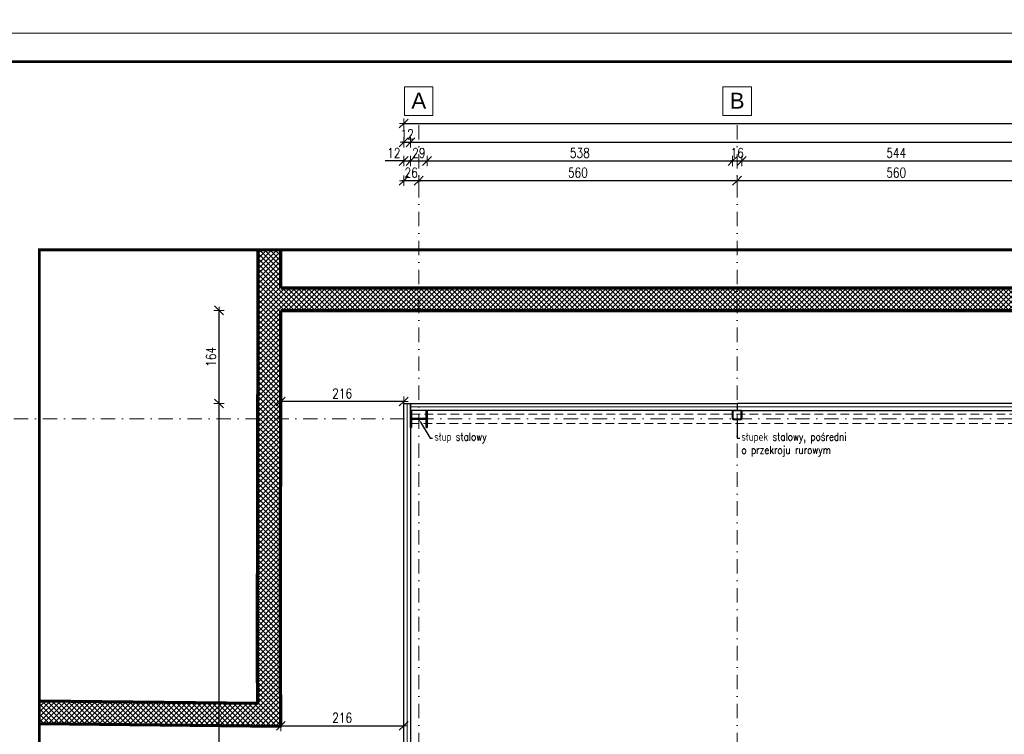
# Model space of a CAD drawing. Header units: millimetres. Extents: x 16720 to 74016, y 25810 to 81213.
# Tile 134 of 256: x 31645 to 33377, y 32102 to 33360. Entities that reach past the tile are written whole.
import ezdxf
from ezdxf import colors
from ezdxf.entities.mleader import LeaderData, LeaderLine
from ezdxf.math import Vec2, Vec3

# ---------------------------------------------------------------- set-up
doc = ezdxf.new("R2010")
doc.units = ezdxf.units.MM
doc.linetypes.add('DASHDOTX2', pattern=[50.8, 25.4, -12.7, 0, -12.7])
doc.linetypes.add('HIDDENX2', pattern=[19.05, 12.7, -6.35])
for name, color, linetype, lineweight in [('1', 7, 'Continuous', 9), ('_GRUBE', 7, 'Continuous', 40), ('_HATCH', 157, 'Continuous', 5), ('_IZOLACJA TERM.', 94, 'BATTING', 9), ('_OPISY', 110, 'Continuous', 9), ('_OŚ', 165, 'DASHDOTX2', 9), ('_PRZERYWANE', 252, 'HIDDENX2', 9), ('_PŁYTA WARSTWOWA', 70, 'Continuous', 25), ('_RAMKA', 212, 'Continuous', 9), ('_STAL', 113, 'Continuous', 35), ('_WYMIAR', 151, 'Continuous', 9)]:
    doc.layers.add(name, color=color, linetype=linetype, lineweight=lineweight)
doc.styles.add('ROMANS', font='romans.shx', dxfattribs={"width": 0.8, "height": 17})
doc.styles.get("Standard").update_dxf_attribs({"font": 'arial.ttf'})
doc.linetypes.add('BATTING', pattern='A,0.00254,-2.54,[134,ltypeshp.shx,S=2.54,R=0,X=-2.54,Y=0],-5.08,[134,ltypeshp.shx,S=2.54,R=180,X=2.54,Y=0],-2.54', length=10.16254)
doc.dimstyles.new('DOM w 100', dxfattribs={"dimscale": 8, "dimtxt": 2.5, "dimasz": 0.2, "dimexe": 1.25, "dimexo": 2, "dimgap": 0.7, "dimtad": 1, "dimdec": 0, "dimtxsty": 'ROMANS', "dimblk1": 'wymgreg', "dimblk2": 'wymgregII', "dimsah": 1, "dimcen": 2.5, "dimdle": 1, "dimse1": 1, "dimse2": 1, "dimadec": 0, "dimazin": 0, "dimtfac": 1, "dimtdec": 0, "dimtix": 1, "dimtmove": 1, "dimatfit": 3, "dimfxl": 1.25, "dimarcsym": 0})

# ---------------------------------------------------------------- blocks, each defined once
blk = doc.blocks.new('wymgreg')
at = {"layer": '1'}
for p, q in [((0, 0), (-4.9, -4.9)), ((4.8, 0), (-3.9, 0)), ((0, 5.7), (0, -5.7)), ((0, 0), (4.9, 4.9))]:
    blk.add_line(p, q, dxfattribs=at)
blk = doc.blocks.new('wymgregII')
at = {"layer": '1', "rotation": 180}
blk.add_blockref('wymgreg', (0, 0), dxfattribs=at)
blk = doc.blocks.new('*D6207')
at = {"layer": '_WYMIAR', "color": 0, "lineweight": -2}
blk.add_line((32321.8, 33176.9), (35171.6, 33176.9), dxfattribs=at)
at = {"layer": 'Defpoints', "color": 0}
for p in [(35173.2, 33176.9), (32320.2, 32684.4), (35173.2, 32684.4)]:
    blk.add_point(p, dxfattribs=at)
at = {"layer": '_WYMIAR', "color": 0, "linetype": 'ByBlock', "lineweight": -2, "xscale": 1.6, "yscale": 1.6, "zscale": 1.6, "rotation": 180}
blk.add_blockref('wymgreg', (32320.2, 33176.9), dxfattribs=at)
at = {"layer": '_WYMIAR', "color": 0, "linetype": 'ByBlock', "lineweight": -2, "xscale": 1.6, "yscale": 1.6, "zscale": 1.6}
blk.add_blockref('wymgregII', (35173.2, 33176.9), dxfattribs=at)
at = {"layer": '_WYMIAR', "color": 0, "insert": (33780.6, 33191), "char_height": 17, "attachment_point": 5, "style": 'ROMANS'}
blk.add_mtext('2853', dxfattribs=at)
blk = doc.blocks.new('*D6208')
at = {"layer": '_WYMIAR', "color": 0, "lineweight": -2}
for p, q in [((32318.6, 33144), (32317, 33144)), ((32320.2, 33144), (32332.2, 33144)), ((32333.8, 33144), (32335.4, 33144))]:
    blk.add_line(p, q, dxfattribs=at)
at = {"layer": 'Defpoints', "color": 0}
for p in [(32332.2, 33144), (32320.2, 32684.4), (32332.2, 32684.4)]:
    blk.add_point(p, dxfattribs=at)
at = {"layer": '_WYMIAR', "color": 0, "linetype": 'ByBlock', "lineweight": -2, "xscale": 1.6, "yscale": 1.6, "zscale": 1.6}
blk.add_blockref('wymgreg', (32320.2, 33144), dxfattribs=at)
at = {"layer": '_WYMIAR', "color": 0, "linetype": 'ByBlock', "lineweight": -2, "xscale": 1.6, "yscale": 1.6, "zscale": 1.6, "rotation": 180}
blk.add_blockref('wymgregII', (32332.2, 33144), dxfattribs=at)
at = {"layer": '_WYMIAR', "color": 0, "insert": (32326.2, 33158.1), "char_height": 17, "attachment_point": 5, "style": 'ROMANS'}
blk.add_mtext('12', dxfattribs=at)
blk = doc.blocks.new('*D6211')
at = {"layer": '_WYMIAR', "color": 0, "lineweight": -2}
blk.add_line((32333.8, 33144), (35159.6, 33144), dxfattribs=at)
at = {"layer": 'Defpoints', "color": 0}
for p in [(35161.2, 33144), (32332.2, 32684.4), (35161.2, 32684.4)]:
    blk.add_point(p, dxfattribs=at)
at = {"layer": '_WYMIAR', "color": 0, "linetype": 'ByBlock', "lineweight": -2, "xscale": 1.6, "yscale": 1.6, "zscale": 1.6, "rotation": 180}
blk.add_blockref('wymgreg', (32332.2, 33144), dxfattribs=at)
at = {"layer": '_WYMIAR', "color": 0, "linetype": 'ByBlock', "lineweight": -2, "xscale": 1.6, "yscale": 1.6, "zscale": 1.6}
blk.add_blockref('wymgregII', (35161.2, 33144), dxfattribs=at)
at = {"layer": '_WYMIAR', "color": 0, "insert": (33780.6, 33158.1), "char_height": 17, "attachment_point": 5, "style": 'ROMANS'}
blk.add_mtext('2829', dxfattribs=at)
blk = doc.blocks.new('*D6213')
at = {"layer": '_WYMIAR', "color": 0, "lineweight": -2}
for p, q in [((32320.2, 33111.1), (32287.3, 33111.1)), ((32320.2, 33111.1), (32332.2, 33111.1)), ((32333.8, 33111.1), (32335.4, 33111.1))]:
    blk.add_line(p, q, dxfattribs=at)
at = {"layer": 'Defpoints', "color": 0}
for p in [(32332.2, 33111.1), (32320.2, 32684.4), (32332.2, 32684.4)]:
    blk.add_point(p, dxfattribs=at)
at = {"layer": '_WYMIAR', "color": 0, "linetype": 'ByBlock', "lineweight": -2, "xscale": 1.6, "yscale": 1.6, "zscale": 1.6}
blk.add_blockref('wymgreg', (32320.2, 33111.1), dxfattribs=at)
at = {"layer": '_WYMIAR', "color": 0, "linetype": 'ByBlock', "lineweight": -2, "xscale": 1.6, "yscale": 1.6, "zscale": 1.6, "rotation": 180}
blk.add_blockref('wymgregII', (32332.2, 33111.1), dxfattribs=at)
at = {"layer": '_WYMIAR', "color": 0, "insert": (32303, 33125.2), "char_height": 17, "attachment_point": 5, "style": 'ROMANS'}
blk.add_mtext('12', dxfattribs=at)
blk = doc.blocks.new('*D6214')
at = {"layer": '_WYMIAR', "color": 0, "lineweight": -2}
for p, q in [((32330.6, 33111.1), (32329, 33111.1)), ((32332.2, 33111.1), (32361.2, 33111.1)), ((32362.8, 33111.1), (32364.4, 33111.1))]:
    blk.add_line(p, q, dxfattribs=at)
at = {"layer": 'Defpoints', "color": 0}
for p in [(32361.2, 33111.1), (32332.2, 32684.4), (32361.2, 32672.4)]:
    blk.add_point(p, dxfattribs=at)
at = {"layer": '_WYMIAR', "color": 0, "linetype": 'ByBlock', "lineweight": -2, "xscale": 1.6, "yscale": 1.6, "zscale": 1.6}
blk.add_blockref('wymgreg', (32332.2, 33111.1), dxfattribs=at)
at = {"layer": '_WYMIAR', "color": 0, "linetype": 'ByBlock', "lineweight": -2, "xscale": 1.6, "yscale": 1.6, "zscale": 1.6, "rotation": 180}
blk.add_blockref('wymgregII', (32361.2, 33111.1), dxfattribs=at)
at = {"layer": '_WYMIAR', "color": 0, "insert": (32346.7, 33125.2), "char_height": 17, "attachment_point": 5, "style": 'ROMANS'}
blk.add_mtext('29', dxfattribs=at)
blk = doc.blocks.new('*D6215')
at = {"layer": '_WYMIAR', "color": 0, "lineweight": -2}
blk.add_line((32362.8, 33111.1), (32897.1, 33111.1), dxfattribs=at)
at = {"layer": 'Defpoints', "color": 0}
for p in [(32898.7, 33111.1), (32361.2, 32672.4), (32898.7, 32668.7)]:
    blk.add_point(p, dxfattribs=at)
at = {"layer": '_WYMIAR', "color": 0, "linetype": 'ByBlock', "lineweight": -2, "xscale": 1.6, "yscale": 1.6, "zscale": 1.6, "rotation": 180}
blk.add_blockref('wymgreg', (32361.2, 33111.1), dxfattribs=at)
at = {"layer": '_WYMIAR', "color": 0, "linetype": 'ByBlock', "lineweight": -2, "xscale": 1.6, "yscale": 1.6, "zscale": 1.6}
blk.add_blockref('wymgregII', (32898.7, 33111.1), dxfattribs=at)
at = {"layer": '_WYMIAR', "color": 0, "insert": (32630, 33125.2), "char_height": 17, "attachment_point": 5, "style": 'ROMANS'}
blk.add_mtext('538', dxfattribs=at)
blk = doc.blocks.new('*D6216')
at = {"layer": '_WYMIAR', "color": 0, "lineweight": -2}
for p, q in [((32897.1, 33111.1), (32895.5, 33111.1)), ((32898.7, 33111.1), (32914.7, 33111.1)), ((32916.3, 33111.1), (32917.9, 33111.1))]:
    blk.add_line(p, q, dxfattribs=at)
at = {"layer": 'Defpoints', "color": 0}
for p in [(32914.7, 33111.1), (32898.7, 32668.7), (32914.7, 32668.7)]:
    blk.add_point(p, dxfattribs=at)
at = {"layer": '_WYMIAR', "color": 0, "linetype": 'ByBlock', "lineweight": -2, "xscale": 1.6, "yscale": 1.6, "zscale": 1.6}
blk.add_blockref('wymgreg', (32898.7, 33111.1), dxfattribs=at)
at = {"layer": '_WYMIAR', "color": 0, "linetype": 'ByBlock', "lineweight": -2, "xscale": 1.6, "yscale": 1.6, "zscale": 1.6, "rotation": 180}
blk.add_blockref('wymgregII', (32914.7, 33111.1), dxfattribs=at)
at = {"layer": '_WYMIAR', "color": 0, "insert": (32906.7, 33125.2), "char_height": 17, "attachment_point": 5, "style": 'ROMANS'}
blk.add_mtext('16', dxfattribs=at)
blk = doc.blocks.new('*D6217')
at = {"layer": '_WYMIAR', "color": 0, "lineweight": -2}
blk.add_line((32916.3, 33111.1), (33457.1, 33111.1), dxfattribs=at)
at = {"layer": 'Defpoints', "color": 0}
for p in [(33458.7, 33111.1), (32914.7, 32668.7), (33458.7, 32667.9)]:
    blk.add_point(p, dxfattribs=at)
at = {"layer": '_WYMIAR', "color": 0, "linetype": 'ByBlock', "lineweight": -2, "xscale": 1.6, "yscale": 1.6, "zscale": 1.6, "rotation": 180}
blk.add_blockref('wymgreg', (32914.7, 33111.1), dxfattribs=at)
at = {"layer": '_WYMIAR', "color": 0, "linetype": 'ByBlock', "lineweight": -2, "xscale": 1.6, "yscale": 1.6, "zscale": 1.6}
blk.add_blockref('wymgregII', (33458.7, 33111.1), dxfattribs=at)
at = {"layer": '_WYMIAR', "color": 0, "insert": (33186.7, 33125.2), "char_height": 17, "attachment_point": 5, "style": 'ROMANS'}
blk.add_mtext('544', dxfattribs=at)
blk = doc.blocks.new('*D6230')
at = {"layer": '_WYMIAR', "color": 0, "lineweight": -2}
blk.add_line((33465.1, 33076.4), (32908.3, 33076.4), dxfattribs=at)
at = {"layer": 'Defpoints', "color": 0}
for p in [(32906.7, 33076.4), (32906.7, 33076.4), (33466.7, 33076.4)]:
    blk.add_point(p, dxfattribs=at)
at = {"layer": '_WYMIAR', "color": 0, "linetype": 'ByBlock', "lineweight": -2, "xscale": 1.6, "yscale": 1.6, "zscale": 1.6, "rotation": 180}
blk.add_blockref('wymgregII', (32906.7, 33076.4), dxfattribs=at)
at = {"layer": '_WYMIAR', "color": 0, "linetype": 'ByBlock', "lineweight": -2, "xscale": 1.6, "yscale": 1.6, "zscale": 1.6}
blk.add_blockref('wymgreg', (33466.7, 33076.4), dxfattribs=at)
at = {"layer": '_WYMIAR', "color": 0, "insert": (33186.7, 33090.5), "char_height": 17, "attachment_point": 5, "style": 'ROMANS'}
blk.add_mtext('560', dxfattribs=at)
blk = doc.blocks.new('*D6231')
at = {"layer": '_WYMIAR', "color": 0, "lineweight": -2}
blk.add_line((32905.1, 33076.4), (32348.3, 33076.4), dxfattribs=at)
at = {"layer": 'Defpoints', "color": 0}
for p in [(32346.7, 33076.4), (32346.7, 33076.4), (32906.7, 33074.1)]:
    blk.add_point(p, dxfattribs=at)
at = {"layer": '_WYMIAR', "color": 0, "linetype": 'ByBlock', "lineweight": -2, "xscale": 1.6, "yscale": 1.6, "zscale": 1.6, "rotation": 180}
blk.add_blockref('wymgregII', (32346.7, 33076.4), dxfattribs=at)
at = {"layer": '_WYMIAR', "color": 0, "linetype": 'ByBlock', "lineweight": -2, "xscale": 1.6, "yscale": 1.6, "zscale": 1.6}
blk.add_blockref('wymgreg', (32906.7, 33076.4), dxfattribs=at)
at = {"layer": '_WYMIAR', "color": 0, "insert": (32626.7, 33090.5), "char_height": 17, "attachment_point": 5, "style": 'ROMANS'}
blk.add_mtext('560', dxfattribs=at)
blk = doc.blocks.new('*D6232')
at = {"layer": '_WYMIAR', "color": 0, "lineweight": -2}
for p, q in [((32318.6, 33076.4), (32317, 33076.4)), ((32346.7, 33076.4), (32320.2, 33076.4)), ((32348.3, 33076.4), (32349.9, 33076.4))]:
    blk.add_line(p, q, dxfattribs=at)
at = {"layer": 'Defpoints', "color": 0}
for p in [(32320.2, 33076.4), (32346.7, 33076.4), (32320.2, 32684.4)]:
    blk.add_point(p, dxfattribs=at)
at = {"layer": '_WYMIAR', "color": 0, "linetype": 'ByBlock', "lineweight": -2, "xscale": 1.6, "yscale": 1.6, "zscale": 1.6}
blk.add_blockref('wymgregII', (32320.2, 33076.4), dxfattribs=at)
at = {"layer": '_WYMIAR', "color": 0, "linetype": 'ByBlock', "lineweight": -2, "xscale": 1.6, "yscale": 1.6, "zscale": 1.6, "rotation": 180}
blk.add_blockref('wymgreg', (32346.7, 33076.4), dxfattribs=at)
at = {"layer": '_WYMIAR', "color": 0, "insert": (32333.5, 33090.5), "char_height": 17, "attachment_point": 5, "style": 'ROMANS'}
blk.add_mtext('26', dxfattribs=at)
blk = doc.blocks.new('*D6257')
at = {"layer": '_WYMIAR', "color": 0, "lineweight": -2}
blk.add_line((30489.8, 29632), (30489.8, 32682.8), dxfattribs=at)
at = {"layer": 'Defpoints', "color": 0}
for p in [(30489.8, 32684.4), (32320.2, 32684.4), (32320.2, 29630.4)]:
    blk.add_point(p, dxfattribs=at)
at = {"layer": '_WYMIAR', "color": 0, "linetype": 'ByBlock', "lineweight": -2, "xscale": 1.6, "yscale": 1.6, "zscale": 1.6}
for name, p, rotation in [('wymgregII', (30489.8, 32684.4), 90), ('wymgreg', (30489.8, 29630.4), 270)]:
    blk.add_blockref(name, p, dxfattribs=dict(at, rotation=rotation))
at = {"layer": '_WYMIAR', "color": 0, "insert": (30475.7, 31157.4), "char_height": 17, "attachment_point": 5, "rotation": 90, "style": 'ROMANS'}
blk.add_mtext('3054', dxfattribs=at)
blk = doc.blocks.new('*D6268')
at = {"layer": '_WYMIAR', "color": 0, "lineweight": -2}
blk.add_line((30519.9, 32033), (30519.9, 32682.8), dxfattribs=at)
at = {"layer": 'Defpoints', "color": 0}
for p in [(30519.9, 32684.4), (32320.2, 32684.4), (32320.2, 32031.4)]:
    blk.add_point(p, dxfattribs=at)
at = {"layer": '_WYMIAR', "color": 0, "linetype": 'ByBlock', "lineweight": -2, "xscale": 1.6, "yscale": 1.6, "zscale": 1.6}
for name, p, rotation in [('wymgregII', (30519.9, 32684.4), 90), ('wymgreg', (30519.9, 32031.4), 270)]:
    blk.add_blockref(name, p, dxfattribs=dict(at, rotation=rotation))
at = {"layer": '_WYMIAR', "color": 0, "insert": (30505.8, 32357.9), "char_height": 17, "attachment_point": 5, "rotation": 90, "style": 'ROMANS'}
blk.add_mtext('653', dxfattribs=at)
blk = doc.blocks.new('*D6270')
at = {"layer": '_WYMIAR', "color": 0, "lineweight": -2}
blk.add_line((30554.1, 29644), (30554.1, 32670.8), dxfattribs=at)
at = {"layer": 'Defpoints', "color": 0}
for p in [(30554.1, 32672.4), (32332.2, 32672.4), (32332.2, 29642.4)]:
    blk.add_point(p, dxfattribs=at)
at = {"layer": '_WYMIAR', "color": 0, "linetype": 'ByBlock', "lineweight": -2, "xscale": 1.6, "yscale": 1.6, "zscale": 1.6}
for name, p, rotation in [('wymgregII', (30554.1, 32672.4), 90), ('wymgreg', (30554.1, 29642.4), 270)]:
    blk.add_blockref(name, p, dxfattribs=dict(at, rotation=rotation))
at = {"layer": '_WYMIAR', "color": 0, "insert": (30540, 31157.4), "char_height": 17, "attachment_point": 5, "rotation": 90, "style": 'ROMANS'}
blk.add_mtext('3030', dxfattribs=at)
blk = doc.blocks.new('*D6271')
at = {"layer": '_WYMIAR', "color": 0, "lineweight": -2}
for p, q in [((30554.1, 32686), (30554.1, 32687.6)), ((30554.1, 32672.4), (30554.1, 32684.4)), ((30554.1, 32670.8), (30554.1, 32669.2))]:
    blk.add_line(p, q, dxfattribs=at)
at = {"layer": 'Defpoints', "color": 0}
for p in [(30554.1, 32684.4), (32320.2, 32684.4), (32332.2, 32672.4)]:
    blk.add_point(p, dxfattribs=at)
at = {"layer": '_WYMIAR', "color": 0, "linetype": 'ByBlock', "lineweight": -2, "xscale": 1.6, "yscale": 1.6, "zscale": 1.6}
for name, p, rotation in [('wymgregII', (30554.1, 32684.4), 270), ('wymgreg', (30554.1, 32672.4), 90)]:
    blk.add_blockref(name, p, dxfattribs=dict(at, rotation=rotation))
at = {"layer": '_WYMIAR', "color": 0, "insert": (30540, 32678.4), "char_height": 17, "attachment_point": 5, "rotation": 90, "style": 'ROMANS'}
blk.add_mtext('12', dxfattribs=at)
blk = doc.blocks.new('*D6282')
at = {"layer": '_WYMIAR', "color": 0, "lineweight": -2}
blk.add_line((30588, 32074), (30588, 32640.8), dxfattribs=at)
at = {"layer": 'Defpoints', "color": 0}
for p in [(30588, 32642.4), (32332.2, 32642.4), (32332.2, 32072.4)]:
    blk.add_point(p, dxfattribs=at)
at = {"layer": '_WYMIAR', "color": 0, "linetype": 'ByBlock', "lineweight": -2, "xscale": 1.6, "yscale": 1.6, "zscale": 1.6}
for name, p, rotation in [('wymgregII', (30588, 32642.4), 90), ('wymgreg', (30588, 32072.4), 270)]:
    blk.add_blockref(name, p, dxfattribs=dict(at, rotation=rotation))
at = {"layer": '_WYMIAR', "color": 0, "insert": (30573.9, 32357.4), "char_height": 17, "attachment_point": 5, "rotation": 90, "style": 'ROMANS'}
blk.add_mtext('570', dxfattribs=at)
blk = doc.blocks.new('*D6283')
at = {"layer": '_WYMIAR', "color": 0, "lineweight": -2}
for p, q in [((30588, 32674), (30588, 32675.6)), ((30588, 32642.4), (30588, 32672.4)), ((30588, 32640.8), (30588, 32639.2))]:
    blk.add_line(p, q, dxfattribs=at)
at = {"layer": 'Defpoints', "color": 0}
for p in [(30588, 32672.4), (32332.2, 32672.4), (32332.2, 32642.4)]:
    blk.add_point(p, dxfattribs=at)
at = {"layer": '_WYMIAR', "color": 0, "linetype": 'ByBlock', "lineweight": -2, "xscale": 1.6, "yscale": 1.6, "zscale": 1.6}
for name, p, rotation in [('wymgregII', (30588, 32672.4), 270), ('wymgreg', (30588, 32642.4), 90)]:
    blk.add_blockref(name, p, dxfattribs=dict(at, rotation=rotation))
at = {"layer": '_WYMIAR', "color": 0, "insert": (30573.9, 32657.4), "char_height": 17, "attachment_point": 5, "rotation": 90, "style": 'ROMANS'}
blk.add_mtext('30', dxfattribs=at)
blk = doc.blocks.new('*D6284')
at = {"layer": '_WYMIAR', "color": 0, "lineweight": -2}
for p, q in [((30588, 32686), (30588, 32687.6)), ((30588, 32672.4), (30588, 32684.4)), ((30588, 32670.8), (30588, 32669.2))]:
    blk.add_line(p, q, dxfattribs=at)
at = {"layer": 'Defpoints', "color": 0}
for p in [(30588, 32684.4), (32320.2, 32684.4), (32332.2, 32672.4)]:
    blk.add_point(p, dxfattribs=at)
at = {"layer": '_WYMIAR', "color": 0, "linetype": 'ByBlock', "lineweight": -2, "xscale": 1.6, "yscale": 1.6, "zscale": 1.6}
for name, p, rotation in [('wymgregII', (30588, 32684.4), 270), ('wymgreg', (30588, 32672.4), 90)]:
    blk.add_blockref(name, p, dxfattribs=dict(at, rotation=rotation))
at = {"layer": '_WYMIAR', "color": 0, "insert": (30573.9, 32678.4), "char_height": 17, "attachment_point": 5, "rotation": 90, "style": 'ROMANS'}
blk.add_mtext('12', dxfattribs=at)
blk = doc.blocks.new('*D6290')
at = {"layer": '_WYMIAR', "color": 0, "lineweight": -2}
blk.add_line((30624.8, 32059), (30624.8, 32655.8), dxfattribs=at)
at = {"layer": 'Defpoints', "color": 0}
for p in [(30624.8, 32657.4), (32332.2, 32657.4), (32332.2, 32057.4)]:
    blk.add_point(p, dxfattribs=at)
at = {"layer": '_WYMIAR', "color": 0, "linetype": 'ByBlock', "lineweight": -2, "xscale": 1.6, "yscale": 1.6, "zscale": 1.6}
for name, p, rotation in [('wymgregII', (30624.8, 32657.4), 90), ('wymgreg', (30624.8, 32057.4), 270)]:
    blk.add_blockref(name, p, dxfattribs=dict(at, rotation=rotation))
at = {"layer": '_WYMIAR', "color": 0, "insert": (30610.7, 32357.4), "char_height": 17, "attachment_point": 5, "rotation": 90, "style": 'ROMANS'}
blk.add_mtext('600', dxfattribs=at)
blk = doc.blocks.new('*D6291')
at = {"layer": '_WYMIAR', "color": 0, "lineweight": -2}
for p, q in [((30624.8, 32686), (30624.8, 32687.6)), ((30624.8, 32657.4), (30624.8, 32684.4)), ((30624.8, 32655.8), (30624.8, 32654.2))]:
    blk.add_line(p, q, dxfattribs=at)
at = {"layer": 'Defpoints', "color": 0}
for p in [(30624.8, 32684.4), (32320.2, 32684.4), (32332.2, 32657.4)]:
    blk.add_point(p, dxfattribs=at)
at = {"layer": '_WYMIAR', "color": 0, "linetype": 'ByBlock', "lineweight": -2, "xscale": 1.6, "yscale": 1.6, "zscale": 1.6}
for name, p, rotation in [('wymgregII', (30624.8, 32684.4), 270), ('wymgreg', (30624.8, 32657.4), 90)]:
    blk.add_blockref(name, p, dxfattribs=dict(at, rotation=rotation))
at = {"layer": '_WYMIAR', "color": 0, "insert": (30610.7, 32670.9), "char_height": 17, "attachment_point": 5, "rotation": 90, "style": 'ROMANS'}
blk.add_mtext('27', dxfattribs=at)
blk = doc.blocks.new('*D6306')
at = {"layer": '_WYMIAR', "color": 0, "lineweight": -2}
blk.add_line((31995.3, 30729), (31995.3, 32682.8), dxfattribs=at)
at = {"layer": 'Defpoints', "color": 0}
for p in [(31995.3, 32684.4), (32320.2, 32684.4), (32260.2, 30727.4)]:
    blk.add_point(p, dxfattribs=at)
at = {"layer": '_WYMIAR', "color": 0, "linetype": 'ByBlock', "lineweight": -2, "xscale": 1.6, "yscale": 1.6, "zscale": 1.6}
for name, p, rotation in [('wymgregII', (31995.3, 32684.4), 90), ('wymgreg', (31995.3, 30727.4), 270)]:
    blk.add_blockref(name, p, dxfattribs=dict(at, rotation=rotation))
at = {"layer": '_WYMIAR', "color": 0, "insert": (31981.2, 31705.9), "char_height": 17, "attachment_point": 5, "rotation": 90, "style": 'ROMANS'}
blk.add_mtext('1957', dxfattribs=at)
blk = doc.blocks.new('*D6310')
at = {"layer": '_WYMIAR', "color": 0, "lineweight": -2}
blk.add_line((32105.7, 32117.4), (32318.6, 32117.4), dxfattribs=at)
at = {"layer": 'Defpoints', "color": 0}
for p in [(32104.1, 32116.8), (32320.2, 32117.4), (32320.2, 32116.8)]:
    blk.add_point(p, dxfattribs=at)
at = {"layer": '_WYMIAR', "color": 0, "linetype": 'ByBlock', "lineweight": -2, "xscale": 1.6, "yscale": 1.6, "zscale": 1.6, "rotation": 180}
blk.add_blockref('wymgreg', (32104.1, 32117.4), dxfattribs=at)
at = {"layer": '_WYMIAR', "color": 0, "linetype": 'ByBlock', "lineweight": -2, "xscale": 1.6, "yscale": 1.6, "zscale": 1.6}
blk.add_blockref('wymgregII', (32320.2, 32117.4), dxfattribs=at)
at = {"layer": '_WYMIAR', "color": 0, "insert": (32212.1, 32131.5), "char_height": 17, "attachment_point": 5, "style": 'ROMANS'}
blk.add_mtext('216', dxfattribs=at)
blk = doc.blocks.new('*D6313')
at = {"layer": '_WYMIAR', "color": 0, "lineweight": -2}
blk.add_line((32318.6, 32687.9), (32105.5, 32687.9), dxfattribs=at)
at = {"layer": 'Defpoints', "color": 0}
for p in [(32103.9, 32687.9), (32103.9, 32684.7), (32320.2, 32684.4)]:
    blk.add_point(p, dxfattribs=at)
at = {"layer": '_WYMIAR', "color": 0, "linetype": 'ByBlock', "lineweight": -2, "xscale": 1.6, "yscale": 1.6, "zscale": 1.6, "rotation": 180}
blk.add_blockref('wymgregII', (32103.9, 32687.9), dxfattribs=at)
at = {"layer": '_WYMIAR', "color": 0, "linetype": 'ByBlock', "lineweight": -2, "xscale": 1.6, "yscale": 1.6, "zscale": 1.6}
blk.add_blockref('wymgreg', (32320.2, 32687.9), dxfattribs=at)
at = {"layer": '_WYMIAR', "color": 0, "insert": (32212.1, 32702), "char_height": 17, "attachment_point": 5, "style": 'ROMANS'}
blk.add_mtext('216', dxfattribs=at)
blk = doc.blocks.new('*D6314')
at = {"layer": '_WYMIAR', "color": 0, "lineweight": -2}
blk.add_line((31995.3, 32686), (31995.3, 32846.5), dxfattribs=at)
at = {"layer": 'Defpoints', "color": 0}
for p in [(31995.3, 32848.1), (32320.2, 32848.1), (32320.2, 32684.4)]:
    blk.add_point(p, dxfattribs=at)
at = {"layer": '_WYMIAR', "color": 0, "linetype": 'ByBlock', "lineweight": -2, "xscale": 1.6, "yscale": 1.6, "zscale": 1.6}
for name, p, rotation in [('wymgregII', (31995.3, 32848.1), 90), ('wymgreg', (31995.3, 32684.4), 270)]:
    blk.add_blockref(name, p, dxfattribs=dict(at, rotation=rotation))
at = {"layer": '_WYMIAR', "color": 0, "insert": (31981.2, 32766.3), "char_height": 17, "attachment_point": 5, "rotation": 90, "style": 'ROMANS'}
blk.add_mtext('164', dxfattribs=at)

msp = doc.modelspace()

# ---------------------------------------------------------------- hatches: boundary and pattern name
at = {"layer": '_HATCH'}
h = msp.add_hatch(dxfattribs=at)
h.set_pattern_fill('ANSI37', color=5, scale=2)
h.set_pattern_definition([(45, (0, 345.468), (-4.4901281, 4.4901281), []), (135, (0, 345.468), (-4.4901281, -4.4901281), [])])
h.paths.add_polyline_path([(35139.4, 32954.8), (35138.7, 32888.1), (32104.2, 32888.1), (32104.3, 32954.8), (32064.7, 32954.8), (32064.1, 32858.2), (32063.2, 32227.8), (32063.8, 32157.3), (31679.2, 32161.3), (31679.2, 32121.3), (32104.1, 32116.8), (32103.2, 32227.9), (32104.1, 32848.1), (35178.2, 32848.1), (35179.4, 32954.8)])

# ---------------------------------------------------------------- linework, layer by layer
at = {"layer": '_GRUBE', "color": 5, "lineweight": 70}
for points in [[(31679.6, 32161.3), (32063.8, 32157.3), (32063.2, 32227.8), (32064.1, 32858.2), (32064.3, 32954.8)], [(32104.1, 32848.1), (35178.2, 32848.1), (35179.6, 32954.8)], [(32104.2, 32888.1), (35138.7, 32888.1), (35139.6, 32954.8)], [(32104.2, 32888.1), (32104.3, 32954.8)], [(31679.2, 32121.3), (32104.1, 32116.8), (32103.2, 32227.9), (32104.1, 32848.1)]]:
    msp.add_lwpolyline(points, dxfattribs=at)
at = {"layer": '_IZOLACJA TERM.', "ltscale": 0.58}
for p, q in [((32326.2, 32057.4), (32326.2, 32684.4)), ((32332.2, 32678.4), (32906.7, 32678.4)), ((32906.7, 32678.4), (33466.7, 32678.4))]:
    msp.add_line(p, q, dxfattribs=at)
at = {"layer": '_OŚ'}
for p, q in [((32346.7, 29280.4), (32346.7, 33191.2)), ((32906.7, 29280.4), (32906.7, 33191.2)), ((35528.2, 32657.4), (30465.2, 32657.4))]:
    msp.add_line(p, q, dxfattribs=at)
at = {"layer": '_OŚ', "linetype": 'ByBlock'}
for points in [[(32321.7, 33191.2), (32371.7, 33191.2), (32371.7, 33241.2), (32321.7, 33241.2)], [(32881.7, 33191.2), (32931.7, 33191.2), (32931.7, 33241.2), (32881.7, 33241.2)]]:
    msp.add_lwpolyline(points, close=True, dxfattribs=at)
at = {"layer": '_PRZERYWANE', "ltscale": 5, "const_width": 5}
msp.add_lwpolyline([(31679.2, 31870), (31679.2, 32954.8), (35781.3, 32954.8)], dxfattribs=at)
at = {"layer": '_PRZERYWANE', "ltscale": 1.2}
msp.add_lwpolyline([(32332.2, 32665.4), (32332.2, 32649.4), (35161.2, 32649.4), (35161.2, 32665.4)], close=True, dxfattribs=at)
at = {"layer": '_PŁYTA WARSTWOWA'}
for points in [[(32320.2, 32057.4), (32320.2, 32684.4), (32332.2, 32684.4), (32332.2, 32057.4)], [(32332.2, 32672.4), (32332.2, 32684.4), (32906.7, 32684.4), (32906.7, 32672.4)], [(33466.7, 32672.4), (33466.7, 32684.4), (32906.7, 32684.4), (32906.7, 32672.4)]]:
    msp.add_lwpolyline(points, close=True, dxfattribs=at)
at = {"layer": '_RAMKA'}
for points in [[(30171.7, 37535.8), (36671.7, 37535.8), (36671.7, 33335.8), (30171.7, 33335.8)], [(30171.7, 33335.8), (36671.7, 33335.8), (36671.7, 29135.8), (30171.7, 29135.8)]]:
    msp.add_lwpolyline(points, close=True, dxfattribs=at)
at = {"layer": '_RAMKA', "const_width": 5}
msp.add_lwpolyline([(30221.7, 33285.8), (36621.7, 33285.8), (36621.7, 29185.8), (30371.7, 29185.8), (30371.7, 32105.8), (30221.7, 32105.8)], close=True, dxfattribs=at)
at = {"layer": '_STAL'}
msp.add_lwpolyline([(32332.2, 32642.4), (32333.6, 32642.4), (32333.6, 32654.3, -0.414214), (32336.3, 32657), (32357.1, 32657, -0.414214), (32359.8, 32654.3), (32359.8, 32642.4), (32361.2, 32642.4), (32361.2, 32672.4), (32359.8, 32672.4), (32359.8, 32660.6, -0.414214), (32357.1, 32657.9), (32336.3, 32657.9, -0.414214), (32333.6, 32660.6), (32333.6, 32672.4), (32332.2, 32672.4), (32332.2, 32642.4)], format="xyb", dxfattribs=at)
for points in [[(32900.1, 32656.4), (32913.3, 32656.4, 0.414214), (32914.7, 32657.9), (32914.7, 32671, 0.414214), (32913.3, 32672.4), (32900.1, 32672.4, 0.414214), (32898.7, 32671), (32898.7, 32657.9, 0.414214)], [(32900.1, 32657), (32913.3, 32657, 0.414214), (32914.1, 32657.9), (32914.1, 32671, 0.414214), (32913.3, 32671.9), (32900.1, 32671.9, 0.414214), (32899.3, 32671), (32899.3, 32657.9, 0.414214)]]:
    msp.add_lwpolyline(points, format="xyb", close=True, dxfattribs=at)

# ---------------------------------------------------------------- texts
at = {"layer": '_OPISY', "char_height": 28, "attachment_point": 5}
for s, insert in [('\\pxqc;A', (32346.7, 33217.1)), ('\\pxqc;B', (32906.7, 33217.1))]:
    msp.add_mtext_dynamic_manual_height_columns(s, width=127.013, gutter_width=12.5, heights=[0], dxfattribs=dict(at, insert=insert))

# ---------------------------------------------------------------- dimensions: what is measured, and where the dimension line sits
at = {"layer": '_WYMIAR'}
for base, p1, p2, picture, middle in [((35173.2, 33176.9), (32320.2, 32684.4), (35173.2, 32684.4), '*D6207', (33780.6, 33176.9)), ((35161.2, 33144), (32332.2, 32684.4), (35161.2, 32684.4), '*D6211', (33780.6, 33144)), ((32332.2, 33111.1), (32320.2, 32684.4), (32332.2, 32684.4), '*D6213', (32303, 33111.1))]:
    dim = msp.add_linear_dim(base=base, p1=p1, p2=p2, dimstyle='DOM w 100', dxfattribs=at)
    dim.commit()
    dim.dimension.update_dxf_attribs({"geometry": picture, "text_midpoint": middle, "dimtype": 160})
for base, p1, p2, picture, middle in [((32332.2, 33144), (32320.2, 32684.4), (32332.2, 32684.4), '*D6208', (32326.2, 33158.1)), ((32361.2, 33111.1), (32332.2, 32684.4), (32361.2, 32672.4), '*D6214', (32346.7, 33125.2)), ((32898.7092658, 33111.0801915), (32361.2092658, 32672.4252134), (32898.7092658, 32668.7256836), '*D6215', (32629.9592658, 33125.1801915)), ((32914.7, 33111.1), (32898.7, 32668.7), (32914.7, 32668.7), '*D6216', (32906.7, 33125.2)), ((33458.7, 33111.1), (32914.7, 32668.7), (33458.7, 32667.9), '*D6217', (33186.7, 33125.2)), ((32320.2092658, 33076.4225054), (32346.7092658, 33076.4225054), (32320.2092658, 32684.4252133), '*D6232', (32333.4592658, 33090.5225054)), ((32346.7, 33076.4), (32906.7, 33074.1), (32346.7, 33076.4), '*D6231', (32626.7, 33090.5)), ((32906.7, 33076.4), (33466.7, 33076.4), (32906.7, 33076.4), '*D6230', (33186.7, 33090.5)), ((32103.9, 32687.9), (32320.2, 32684.4), (32103.9, 32684.7), '*D6313', (32212.1, 32702)), ((32320.2, 32117.4), (32104.1, 32116.8), (32320.2, 32116.8), '*D6310', (32212.1, 32131.5))]:
    dim = msp.add_linear_dim(base=base, p1=p1, p2=p2, dimstyle='DOM w 100', dxfattribs=at)
    dim.commit()
    dim.dimension.update_dxf_attribs({"geometry": picture, "text_midpoint": middle})
for base, p1, p2, picture, middle in [((31995.3, 32848.1), (32320.2, 32684.4), (32320.2, 32848.1), '*D6314', (31981.2, 32766.3)), ((30489.8, 32684.4), (32320.2, 29630.4), (32320.2, 32684.4), '*D6257', (30475.7, 31157.4)), ((30519.9, 32684.4), (32320.2, 32031.4), (32320.2, 32684.4), '*D6268', (30505.8, 32357.9)), ((30554.1, 32684.4), (32332.2, 32672.4), (32320.2, 32684.4), '*D6271', (30540, 32678.4)), ((30588, 32684.4), (32332.2, 32672.4), (32320.2, 32684.4), '*D6284', (30573.9, 32678.4)), ((30624.8, 32684.4), (32332.2, 32657.4), (32320.2, 32684.4), '*D6291', (30610.7, 32670.9)), ((31995.3, 32684.4), (32260.2, 30727.4), (32320.2, 32684.4), '*D6306', (31981.2, 31705.9)), ((30554.1, 32672.4), (32332.2, 29642.4), (32332.2, 32672.4), '*D6270', (30540, 31157.4)), ((30588, 32672.4), (32332.2, 32642.4), (32332.2, 32672.4), '*D6283', (30573.9, 32657.4)), ((30588, 32642.4), (32332.2, 32072.4), (32332.2, 32642.4), '*D6282', (30573.9, 32357.4)), ((30624.8, 32657.4), (32332.2, 32057.4), (32332.2, 32657.4), '*D6290', (30610.7, 32357.4))]:
    dim = msp.add_linear_dim(base=base, p1=p1, p2=p2, angle=90, dimstyle='DOM w 100', dxfattribs=at)
    dim.commit()
    dim.dimension.update_dxf_attribs({"geometry": picture, "text_midpoint": middle})

# ---------------------------------------------------------------- leaders
at = {"layer": '_OPISY'}
ml = msp.add_multileader_mtext('Standard', dxfattribs=at)
ml.set_content('{\\Fsimplex|c238;słup stalowy \\P}', color=256, style='ROMANS')
ml.set_leader_properties()
ml.build(insert=Vec2(0, 0))
ml.multileader.update_dxf_attribs({"dogleg_length": 4, "arrow_head_size": 6})
ctx = ml.context
ctx.base_point, ctx.char_height, ctx.arrow_head_size, ctx.landing_gap_size, ctx.plane_origin, ctx.plane_x_axis, ctx.plane_y_axis = Vec3(32371, 32623.7), 14, 6, 3, Vec3(32845.3, 32292.5), Vec3(1, 0, 0), Vec3(0, 1, 0)
ctx.text_align_type = 2
notes = []
notes.append((ctx, [(1, (1, 1, 0), (32366.5, 32623.7), (1, 0, 0), 4.57, [(0, [(32346.7, 32657)], 0, [])])]))
ctx.mtext.insert, ctx.mtext.text_direction, ctx.mtext.flow_direction = Vec3(32374, 32633), Vec3(1, 0, 0), 5
ml = msp.add_multileader_mtext('Standard', dxfattribs=at)
ml.set_content('{\\Fsimplex|c238;słupek stalowy, pośredni\\Po przekroju rurowym}', color=256, style='ROMANS')
ml.set_leader_properties()
ml.build(insert=Vec2(0, 0))
ml.multileader.update_dxf_attribs({"dogleg_length": 4, "arrow_head_size": 6})
ctx = ml.context
ctx.base_point, ctx.char_height, ctx.arrow_head_size, ctx.landing_gap_size, ctx.plane_origin, ctx.plane_x_axis, ctx.plane_y_axis = Vec3(32911.3, 32623.7), 14, 6, 3, Vec3(33420.7, 32299.8), Vec3(1, 0, 0), Vec3(0, 1, 0)
ctx.text_align_type = 2
notes.append((ctx, [(1, (1, 1, 0), (32906.7, 32623.7), (1, 0, 0), 4.57, [(0, [(32906.7, 32664.4)], 0, [])])]))
ctx.mtext.insert, ctx.mtext.text_direction, ctx.mtext.flow_direction = Vec3(32914.3, 32633), Vec3(1, 0, 0), 5
for ctx, leaders in notes:
    for number, flags, end, landing, length, lines in leaders:
        leader = LeaderData()
        leader.index, (leader.has_last_leader_line, leader.has_dogleg_vector, leader.attachment_direction) = number, flags
        leader.last_leader_point, leader.dogleg_vector, leader.dogleg_length = Vec3(end), Vec3(landing), length
        for number, points, colour, breaks in lines:
            line = LeaderLine()
            line.index, line.vertices, line.color, line.breaks = number, Vec3.list(points), colors.encode_raw_color(colour), breaks
            leader.lines.append(line)
        ctx.leaders.append(leader)

doc.saveas('drawing.dxf')
